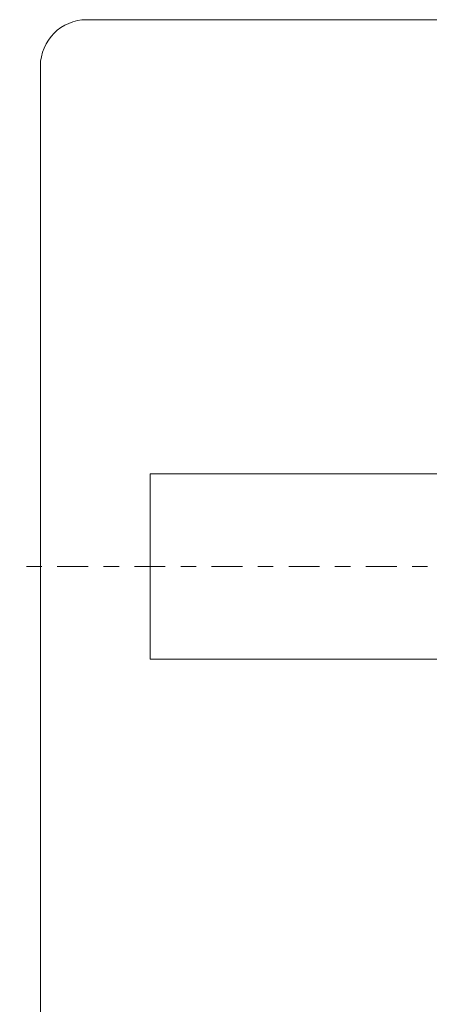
# Model space of a CAD drawing. Header units: millimetres. Extents: x 4 to 594, y -297 to -6.
# Tile 51 of 134: x 264 to 290, y -253 to -189. Entities that reach past the tile are written whole.
import ezdxf

# ---------------------------------------------------------------- set-up
doc = ezdxf.new("R2010")
doc.units = ezdxf.units.MM
doc.header["$MEASUREMENT"] = 0
doc.linetypes.add('AI-Linetype-2', pattern=[4.999955, 0.999984, -0.999984, 2.000003, -0.999984])
doc.layers.add('Layer 1', color=7, linetype='Continuous', lineweight=0)

# ---------------------------------------------------------------- blocks, each defined once
blk = doc.blocks.new('Block_20')
at = {"layer": 'Layer 1', "color": 18, "linetype": 'AI-Linetype-2', "lineweight": 20, "true_color": 0x010101}
blk.add_line((325.383, -224.83), (263.946, -224.83), dxfattribs=at)
at = {"layer": 'Layer 1', "color": 240, "lineweight": 0, "true_color": 0xed2224}
blk.add_lwpolyline([(322.404, -218.83), (322.404, -230.83), (272.404, -230.83), (272.404, -218.83)], close=True, dxfattribs=at)
blk.add_open_spline([(399.418, -192.394), (399.418, -192.394), (399.418, -257.266), (399.418, -257.266), (399.418, -258.916), (398.068, -260.266), (396.418, -260.266), (396.418, -260.266), (268.289, -260.266), (268.289, -260.266), (266.639, -260.266), (265.289, -258.916), (265.289, -257.266), (265.289, -257.266), (265.289, -192.394), (265.289, -192.394), (265.289, -190.744), (266.639, -189.394), (268.289, -189.394), (268.289, -189.394), (396.418, -189.394), (396.418, -189.394), (398.068, -189.394), (399.418, -190.744), (399.418, -192.394)], degree=3, knots=[0, 0, 0, 0, 1, 1, 1, 2, 2, 2, 3, 3, 3, 4, 4, 4, 5, 5, 5, 6, 6, 6, 7, 7, 7, 8, 8, 8, 8], dxfattribs=at)
blk = doc.blocks.new('Block_0')
at = {"layer": 'Layer 1'}
blk.add_blockref('Block_20', (0, 0), dxfattribs=at)

msp = doc.modelspace()

# ---------------------------------------------------------------- block references
at = {"layer": 'Layer 1'}
msp.add_blockref('Block_0', (0, 0), dxfattribs=at)

doc.saveas('drawing.dxf')
